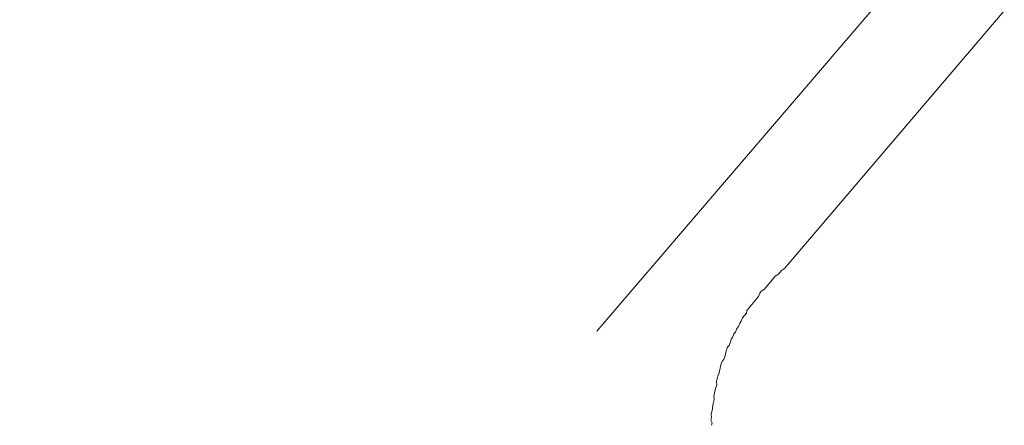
# Model space of a CAD drawing. Header units: metres. Extents: x -740 to 758, y -633 to 854.
# Tile 3 of 256: x -416 to -382, y -228 to -214. Entities that reach past the tile are written whole.
import ezdxf

# ---------------------------------------------------------------- set-up
doc = ezdxf.new("R2010")
doc.units = ezdxf.units.M
doc.header["$MEASUREMENT"] = 0
doc.layers.add('Grundkarte.LOVION', color=7, linetype='Continuous')

msp = doc.modelspace()

# ---------------------------------------------------------------- linework, layer by layer
at = {"layer": 'Grundkarte.LOVION', "color": 253, "linetype": 'Continuous', "lineweight": 18}
for points in [[(-415.717, -207.863), (-415.411, -206.769), (-414.073, -201.407), (-413.683, -199.95), (-409.087, -200.713), (-404.189, -201.83), (-399.345, -203.011), (-394.595, -204.439), (-389.939, -206.111), (-384.488, -208.652), (-384.334, -210.233), (-384.841, -211.701), (-395.663, -224.346)], [(-395.663, -224.346), (-384.841, -211.701)], [(-381.501, -213.207), (-389.137, -222.171), (-389.248, -222.241), (-389.354, -222.369), (-389.465, -222.439), (-389.835, -222.889), (-389.947, -222.959), (-389.999, -223.023), (-390.047, -223.146), (-390.443, -223.628), (-390.463, -223.719), (-390.595, -223.88), (-390.643, -224.002), (-390.695, -224.067), (-390.743, -224.19), (-390.795, -224.254), (-390.842, -224.377), (-390.895, -224.441), (-390.942, -224.564), (-390.995, -224.628), (-391.016, -224.719), (-391.063, -224.842), (-391.116, -224.906), (-391.163, -225.029), (-391.204, -225.21), (-391.251, -225.333), (-391.304, -225.397), (-391.351, -225.52), (-391.413, -225.792), (-391.46, -225.915), (-391.502, -226.096), (-391.49, -226.213), (-391.538, -226.336), (-391.6, -226.608), (-391.588, -226.725), (-391.63, -226.907), (-391.644, -227.056), (-391.686, -227.237), (-391.674, -227.354), (-391.695, -227.445), (-391.657, -227.53), (-391.678, -227.621), (-391.657, -227.53), (-391.695, -227.445), (-391.674, -227.354), (-391.686, -227.237), (-391.644, -227.056), (-391.63, -226.907), (-391.588, -226.725), (-391.6, -226.608), (-391.538, -226.336), (-391.49, -226.213), (-391.502, -226.096), (-391.46, -225.915), (-391.413, -225.792), (-391.351, -225.52), (-391.304, -225.397), (-391.251, -225.333), (-391.204, -225.21), (-391.163, -225.029), (-391.116, -224.906), (-391.063, -224.842), (-391.016, -224.719), (-390.995, -224.628), (-390.942, -224.564), (-390.895, -224.441), (-390.842, -224.377), (-390.795, -224.254), (-390.743, -224.19), (-390.695, -224.067), (-390.643, -224.002), (-390.595, -223.88), (-390.463, -223.719), (-390.443, -223.628), (-390.047, -223.146), (-389.999, -223.023), (-389.947, -222.959), (-389.835, -222.889), (-389.465, -222.439), (-389.354, -222.369), (-389.248, -222.241), (-389.137, -222.171), (-381.501, -213.207)]]:
    msp.add_lwpolyline(points, dxfattribs=at)
at = {"layer": 'Grundkarte.LOVION', "color": 8, "linetype": 'Continuous', "lineweight": 18}
for points in [[(-384.841, -211.701), (-395.663, -224.346), (-384.841, -211.701)], [(-381.501, -213.207), (-389.137, -222.171), (-389.248, -222.241), (-389.354, -222.369), (-389.465, -222.439), (-389.835, -222.889), (-389.947, -222.959), (-389.999, -223.023), (-390.047, -223.146), (-390.443, -223.628), (-390.463, -223.719), (-390.595, -223.88), (-390.643, -224.002), (-390.695, -224.067), (-390.743, -224.19), (-390.795, -224.254), (-390.842, -224.377), (-390.895, -224.441), (-390.942, -224.564), (-390.995, -224.628), (-391.016, -224.719), (-391.063, -224.842), (-391.116, -224.906), (-391.163, -225.029), (-391.204, -225.21), (-391.251, -225.333), (-391.304, -225.397), (-391.351, -225.52), (-391.413, -225.792), (-391.46, -225.915), (-391.502, -226.096), (-391.49, -226.213), (-391.538, -226.336), (-391.6, -226.608), (-391.588, -226.725), (-391.63, -226.907), (-391.644, -227.056), (-391.686, -227.237), (-391.674, -227.354), (-391.695, -227.445), (-391.657, -227.53), (-391.678, -227.621), (-391.657, -227.53), (-391.695, -227.445), (-391.674, -227.354), (-391.686, -227.237), (-391.644, -227.056), (-391.63, -226.907), (-391.588, -226.725), (-391.6, -226.608), (-391.538, -226.336), (-391.49, -226.213), (-391.502, -226.096), (-391.46, -225.915), (-391.413, -225.792), (-391.351, -225.52), (-391.304, -225.397), (-391.251, -225.333), (-391.204, -225.21), (-391.163, -225.029), (-391.116, -224.906), (-391.063, -224.842), (-391.016, -224.719), (-390.995, -224.628), (-390.942, -224.564), (-390.895, -224.441), (-390.842, -224.377), (-390.795, -224.254), (-390.743, -224.19), (-390.695, -224.067), (-390.643, -224.002), (-390.595, -223.88), (-390.463, -223.719), (-390.443, -223.628), (-390.047, -223.146), (-389.999, -223.023), (-389.947, -222.959), (-389.835, -222.889), (-389.465, -222.439), (-389.354, -222.369), (-389.248, -222.241), (-389.137, -222.171), (-381.501, -213.207)]]:
    msp.add_lwpolyline(points, dxfattribs=at)

doc.saveas('drawing.dxf')
